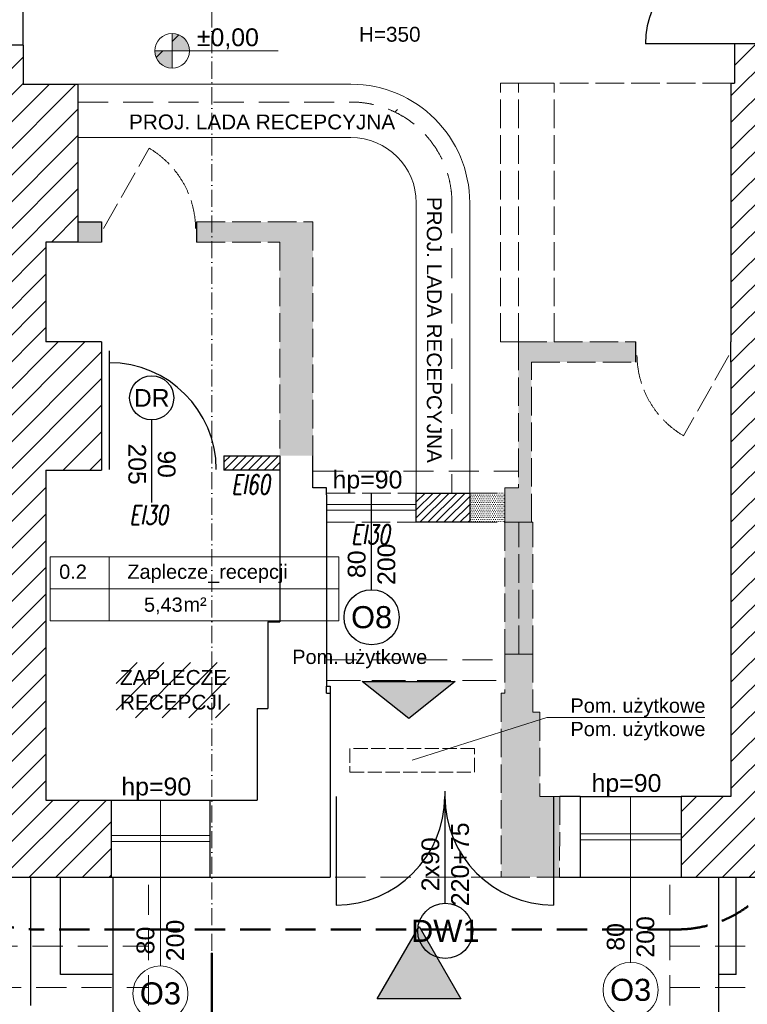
# Model space of a CAD drawing. Header units: millimetres. Extents: x 26866 to 1024070, y -428191 to 408885.
# Tile 84 of 248: x 190280 to 196407, y 353080 to 361375. Entities that reach past the tile are written whole.
import ezdxf

# ---------------------------------------------------------------- set-up
doc = ezdxf.new("R2010")
doc.units = ezdxf.units.MM
doc.header["$LTSCALE"] = 2
for name, pattern in [('ACAD_ISO02W100', [15, 12, -3]), ('ACAD_ISO10W100', [18, 12, -3, 0, -3]), ('DASHED', [19.05, 12.7, -6.35]), ('HIDDENX2', [19.05, 12.7, -6.35])]:
    doc.linetypes.add(name, pattern=pattern)
for name, color, linetype, lineweight in [('0_OPIS', 7, 'Continuous', 13), ('3DPLAN_A_OKNA', 153, 'Continuous', 5), ('3DPLAN_A_TABELKA POMIESZCZEŃ', 7, 'Continuous', 0), ('3DPLAN_A_WYSOKOŚCI OPIS', 101, 'Continuous', 5), ('3DPLAN_A_WYSOKOŚCI ZMIANA', 144, 'HIDDENX2', 5), ('A_STOL_OPIS', 55, 'Continuous', 5), ('A_TXT', 7, 'Continuous', 0), ('A_WYBURZENIA', 6, 'Continuous', 0), ('A_WYM_KOT', 161, 'Continuous', 0), ('A_ZESTAWIENIE STOLARKI', 3, 'Continuous', 15), ('AW_WYM_WEW', 9, 'Continuous', 0), ('Opisy', 7, 'Continuous', 13)]:
    doc.layers.add(name, color=color, linetype=linetype, lineweight=lineweight)
for name, color, linetype in [('3DPLAN_A_KRESKOWANIE 1', 253, 'Continuous'), ('3DPLAN_A_OPIS', 8, 'Continuous'), ('3DPLAN_A_POMIESZCZENIE NUMER', 100, 'Continuous'), ('3DPLAN_K_DZIAŁOWA', 74, 'Continuous'), ('3DPLAN_K_DZIAŁOWA NISKIE', 134, 'Continuous'), ('3DPLAN_K_NOŚNA', 7, 'Continuous'), ('3DPLAN_K_OBRYS', 243, 'Continuous'), ('3DPLAN_K_OBRYS WIDOK', 242, 'Continuous'), ('A_POMIESZCZENIE OPIS', 100, 'Continuous'), ('A_SCHODY', 6, 'Continuous')]:
    doc.layers.add(name, color=color, linetype=linetype)
doc.styles.add('ARIAL', font='arial.ttf')
doc.styles.add('J-ROMANS', font='ROMANS.SHX', dxfattribs={"width": 0.7, "oblique": 10})
doc.styles.add('TABEL1', font='txt')
pattern_1 = [(45, (-16513.7934, 8665.1845), (-3.36759605, 3.36759605), [])]
pattern_2 = [(0, (11377.6006, -5249.0212), (0.79375, 1.5875), [0, -1.5875])]

# ---------------------------------------------------------------- blocks, each defined once
blk = doc.blocks.new('tabelka dla tp')
at = {"layer": '3DPLAN_A_TABELKA POMIESZCZEŃ'}
for p, q in [((49.7, 54), (49.7, 0)), ((0, 27), (243.13, 27))]:
    blk.add_line(p, q, dxfattribs=at)
blk.add_lwpolyline([(0, 54), (243.13, 54), (243.13, 0), (0, 0)], close=True, dxfattribs=at)
at = {"layer": '3DPLAN_A_POMIESZCZENIE NUMER', "color": 7, "style": 'ARIAL'}
blk.add_attdef('NUMER', (2.23, 35.39), '', height=12, dxfattribs=at)
at = {"layer": 'A_POMIESZCZENIE OPIS', "insert": (112.2, 19.75), "char_height": 12, "width": 36.4122, "attachment_point": 1, "style": 'ARIAL'}
blk.add_mtext('{\\C7;m²}', dxfattribs=at)
at = {"layer": 'A_POMIESZCZENIE OPIS', "color": 7, "style": 'ARIAL'}
for tag, p in [('NAZWA', (51.73, 35.39)), ('POWIERZCHNIA', (51.06, 7.24))]:
    blk.add_attdef(tag, p, '', height=12, dxfattribs=at)
blk = doc.blocks.new('WEJŚCIE')
at = {"layer": '3DPLAN_A_OPIS'}
blk.add_hatch(color=256, dxfattribs=at).paths.add_polyline_path([(-35.19, -60.95), (0, 0), (35.19, -60.95)])
blk.add_lwpolyline([(35.19, -60.95), (-35.19, -60.95), (0, 0)], close=True, dxfattribs=at)
at = {"layer": '3DPLAN_A_OPIS', "style": 'ARIAL'}
for s, p in [('WEJŚCIE DO', (-95.99, -105.1)), ('BUDYNKU', (-78.72, -146.77))]:
    blk.add_text(s, height=25, dxfattribs=at).set_placement(p)
blk = doc.blocks.new('parterr')
at = {"layer": '3DPLAN_A_KRESKOWANIE 1'}
h = blk.add_hatch(dxfattribs=at)
h.set_pattern_fill('ANSI31', color=256, scale=5, style=0)
h.set_pattern_definition([(45, (28281.13, -31178.053), (-11.22532, 11.22532), [])])
h.paths.add_polyline_path([(27531.99, -28228.89), (27531.99, -28218.89), (27420.99, -28218.89), (27420.99, -28006.89), (27456.99, -28006.89), (27456.99, -27805.89), (26774.49, -27805.89), (26774.49, -27888.89), (26825.99, -27888.89), (26825.99, -27851.89), (27410.99, -27851.89), (27410.99, -28133.89), (27387.99, -28133.89), (27387.99, -28139.89), (27410.99, -28139.89), (27410.99, -28286.89), (27426.99, -28286.89), (27426.99, -28228.89)])
h.paths.add_polyline_path([(27626.99, -27863.89), (27769.99, -27863.89), (27769.99, -27805.89), (27626.99, -27805.89)])
h.paths.add_polyline_path([(27631.99, -28218.89), (27631.99, -28228.89), (27648.99, -28228.89), (27648.99, -28462.89), (27694.99, -28462.89), (27694.99, -28426.89), (27667.99, -28426.89), (27667.99, -28237.89), (27979.99, -28237.89), (27979.99, -28426.89), (27784.99, -28426.89), (27784.99, -28541.89), (27801.99, -28541.89), (27801.99, -28461.89), (27937.99, -28461.89), (27937.99, -28505.89), (28030.99, -28505.89), (28030.99, -28463.89), (28076.99, -28463.89), (28076.99, -28434.89), (28070.99, -28434.89), (28070.99, -28421.89), (28057.99, -28421.89), (28057.99, -27857.89), (28067.99, -27857.89), (28067.99, -27794.89), (28073.99, -27794.89), (28073.99, -27747.89), (28027.49, -27747.89), (28027.49, -27805.89), (27939.99, -27805.89), (27939.99, -27933.89), (27975.99, -27933.89), (27975.99, -28218.89)])
h.paths.add_polyline_path([(26774.49, -28063.89), (26774.49, -28175.39), (26826.99, -28175.39), (26826.99, -28139.89), (27297.99, -28139.89), (27297.99, -28133.89), (26825.99, -28133.89), (26825.99, -28063.89)])
h.paths.add_polyline_path([(27410.99, -28376.89), (27410.99, -28408.89), (27393.99, -28408.89), (27393.99, -28418.89), (26826.99, -28418.89), (26826.99, -28350.39), (26774.49, -28350.39), (26774.49, -28429.89), (26562.49, -28429.89), (26562.49, -28493.89), (26595.99, -28493.89), (26595.99, -28452.89), (26776.99, -28452.89), (26776.99, -28490.89), (26826.99, -28490.89), (26826.99, -28455.89), (27384.07, -28455.81), (27401.99, -28455.81), (27401.99, -28523.89), (27426.99, -28523.89), (27426.99, -28487.14), (27424.99, -28487.22), (27425.07, -28485.14), (27426.99, -28485.06), (27426.99, -28479.56), (27425.4, -28479.56), (27425.96, -28479.93), (27424.99, -28479.56), (27424.99, -28411.76), (27426.99, -28411.76), (27426.99, -28411.3), (27424.99, -28411.38), (27425.07, -28409.3), (27426.99, -28409.22), (27426.99, -28376.89)])
h.paths.add_polyline_path([(27341.99, -28709.89), (26826.99, -28709.89), (26826.99, -28670.89), (26776.99, -28670.89), (26776.99, -28709.89), (26595.99, -28709.89), (26595.99, -28673.89), (26562.49, -28673.89), (26562.49, -28763.89), (26781.49, -28763.89), (26781.49, -28800.89), (26837.99, -28800.89), (26837.99, -28746.89), (27391.99, -28746.89), (27391.99, -28790.89), (27411.49, -28790.89), (27399.25, -28679.89), (27341.99, -28679.89)])
h.paths.add_polyline_path([(26781.49, -29070.89), (26781.49, -29384.89), (27480.84, -29384.89), (27480.84, -29301.89), (27411.84, -29301.89), (27411.84, -28913.89), (27510.99, -28913.89), (27510.99, -28896.89), (27411.99, -28896.89), (27411.99, -28889.89), (27391.99, -28889.89), (27391.99, -29317.89), (26837.99, -29317.89), (26837.99, -29070.89)])
h.paths.add_polyline_path([(27653.84, -29384.89), (27783.84, -29384.89), (27783.84, -29301.89), (27725.84, -29301.89), (27725.84, -28870.89), (27709.99, -28870.89), (27709.99, -28896.89), (27609.99, -28896.89), (27609.99, -28913.89), (27709.84, -28913.89), (27709.84, -29301.89), (27653.84, -29301.89)])
h.paths.add_polyline_path([(28104.99, -29384.89), (28104.99, -29319.89), (28049.99, -29319.89), (28049.99, -29041.89), (28096.99, -29041.89), (28096.99, -28933.89), (28049.99, -28933.89), (28049.99, -28849.89), (28076.99, -28849.89), (28076.99, -28716.89), (28030.99, -28716.89), (28030.99, -28683.89), (27937.99, -28683.89), (27937.99, -28715.89), (27801.99, -28715.89), (27801.99, -28691.89), (27784.99, -28691.89), (27784.99, -28715.89), (27685.99, -28715.89), (27685.99, -28746.89), (27709.99, -28746.89), (27709.99, -28772.89), (27725.84, -28772.89), (27725.84, -28731.89), (27994.84, -28731.89), (27994.84, -28790.89), (27952.84, -28790.89), (27952.84, -28922.89), (27994.84, -28922.89), (27994.84, -29301.89), (27956.84, -29301.89), (27956.84, -29384.89)])
h.paths.add_polyline_path([(28444.97, -27794.89), (28444.97, -27747.89), (28199.99, -27747.89), (28199.99, -27794.89)])
h.paths.add_polyline_path([(28921.99, -28467.89), (29077.99, -28467.89), (29077.99, -28435.89), (28960.99, -28435.89), (28960.99, -27867.89), (29010.99, -27867.89), (29010.99, -27805.89), (28878.99, -27805.89), (28878.99, -27866.89), (28932.99, -27866.89), (28932.99, -28435.89), (28921.99, -28435.89)])
h.paths.add_polyline_path([(29185.99, -27867.89), (29308.99, -27867.89), (29308.99, -27805.89), (29185.99, -27805.89)])
h.paths.add_polyline_path([(29483.99, -27867.89), (29607.99, -27867.89), (29607.99, -27805.89), (29483.99, -27805.89)])
h.paths.add_polyline_path([(29782.99, -27867.89), (29903.99, -27867.89), (29903.99, -27805.89), (29782.99, -27805.89)])
h.paths.add_polyline_path([(30078.99, -27867.89), (30205.99, -27867.89), (30205.99, -27805.89), (30078.99, -27805.89)])
h.paths.add_polyline_path([(29866.99, -28490.89), (29866.99, -28439.89), (30420.99, -28439.89), (30420.99, -28504.89), (30467.99, -28504.89), (30467.99, -28441.89), (30494.99, -28441.89), (30494.99, -28420.89), (30467.99, -28420.89), (30467.99, -27862.89), (30500.99, -27862.89), (30500.99, -27805.89), (30380.99, -27805.89), (30380.99, -27867.89), (30454.99, -27867.89), (30454.99, -28420.89), (29450.99, -28420.89), (29450.99, -28435.89), (29331.99, -28435.89), (29331.99, -28420.89), (29227.99, -28420.89), (29227.99, -28435.89), (29207.99, -28435.89), (29207.99, -28467.89), (29230.99, -28467.89), (29230.99, -28496.89), (29276.99, -28496.89), (29276.99, -28467.89), (29827.99, -28467.89), (29827.99, -28490.89)])
h.paths.add_polyline_path([(30792.99, -27805.89), (30675.99, -27805.89), (30675.99, -27862.89), (30792.99, -27862.89)])
h.paths.add_polyline_path([(31618.99, -27862.89), (31618.99, -27970.89), (31677.49, -27970.89), (31677.49, -27805.89), (30967.99, -27805.89), (30967.99, -27862.89)])
h.paths.add_polyline_path([(30691.99, -28522.89), (30691.99, -28438.89), (31026.99, -28438.89), (31026.99, -28712.89), (30892.99, -28712.89), (30892.99, -28746.89), (31014.99, -28746.89), (31014.99, -28802.89), (31047.99, -28802.89), (31047.99, -28747.89), (31069.99, -28747.89), (31069.99, -28744.89), (31443.99, -28744.89), (31443.99, -28715.89), (31348.99, -28715.89), (31348.99, -28647.89), (31324.99, -28647.89), (31324.99, -28715.89), (31097.99, -28715.89), (31097.99, -28691.89), (31056.99, -28691.89), (31056.99, -28450.89), (31068.99, -28450.89), (31068.99, -28440.89), (31324.99, -28440.89), (31324.99, -28557.89), (31348.99, -28557.89), (31348.99, -28439.89), (31623.99, -28439.89), (31623.99, -28481.89), (31677.49, -28481.89), (31677.49, -28090.89), (31618.99, -28090.89), (31618.99, -28420.89), (30614.99, -28420.89), (30614.99, -28441.89), (30671.99, -28441.89), (30671.99, -28522.89)])
h.paths.add_polyline_path([(31677.49, -28782.89), (31677.49, -28681.89), (31623.99, -28681.89), (31623.99, -28715.89), (31533.99, -28715.89), (31533.99, -28744.89), (31623.99, -28744.89), (31623.99, -28782.89)])
h.paths.add_polyline_path([(31290.99, -29384.89), (31677.49, -29384.89), (31677.49, -29121.89), (31623.99, -29121.89), (31623.99, -29308.89), (31290.99, -29308.89)])
h.paths.add_polyline_path([(31115.99, -29308.89), (31047.99, -29308.89), (31047.99, -29148.89), (31014.99, -29148.89), (31014.99, -29308.89), (30977.99, -29308.89), (30977.99, -29384.89), (31115.99, -29384.89)])
h.paths.add_polyline_path([(30671.99, -28642.89), (30671.99, -28710.89), (30658.99, -28710.89), (30658.99, -28746.89), (30736.99, -28746.89), (30736.99, -29058.89), (30726.99, -29058.89), (30726.99, -29069.89), (30736.99, -29069.89), (30736.99, -29306.89), (30689.99, -29306.89), (30689.99, -29384.89), (30802.99, -29384.89), (30802.99, -29308.89), (30767.99, -29308.89), (30767.99, -28746.89), (30772.99, -28746.89), (30772.99, -28712.89), (30691.99, -28712.89), (30691.99, -28642.89)])
h.paths.add_polyline_path([(29827.99, -28640.89), (29827.99, -28721.89), (29417.99, -28721.89), (29417.99, -28756.89), (29765.99, -28756.89), (29765.99, -28833.89), (29935.99, -28833.89), (29935.99, -28756.89), (30425.99, -28756.89), (30425.99, -29306.89), (30383.99, -29306.89), (30383.99, -29384.89), (30514.99, -29384.89), (30514.99, -29306.89), (30441.99, -29306.89), (30441.99, -29069.89), (30636.99, -29069.89), (30636.99, -29058.89), (30441.99, -29058.89), (30441.99, -28772.89), (30466.99, -28772.89), (30466.99, -28746.89), (30568.99, -28746.89), (30568.99, -28710.89), (30467.99, -28710.89), (30467.99, -28677.89), (30420.99, -28677.89), (30420.99, -28720.89), (29866.99, -28720.89), (29866.99, -28640.89)])
h.paths.add_polyline_path([(30087.99, -29306.89), (30087.99, -29384.89), (30208.99, -29384.89), (30208.99, -29306.89)])
h.paths.add_polyline_path([(29912.99, -29306.89), (29891.99, -29306.89), (29891.99, -28974.89), (29421.99, -28974.89), (29421.99, -28984.89), (29884.99, -28984.89), (29884.99, -29310.89), (29777.99, -29310.89), (29777.99, -29384.89), (29912.99, -29384.89)])
h.paths.add_polyline_path([(29487.99, -29310.89), (29487.99, -29384.89), (29602.99, -29384.89), (29602.99, -29310.89)])
h.paths.add_polyline_path([(29341.99, -28974.89), (29262.99, -28974.89), (29262.99, -28756.89), (29297.99, -28756.89), (29297.99, -28721.89), (29276.99, -28721.89), (29276.99, -28667.89), (29228.99, -28667.89), (29228.99, -28721.89), (28922.99, -28721.89), (28922.99, -28754.89), (28935.99, -28754.89), (28935.99, -28884.89), (28953.99, -28884.89), (28953.99, -28754.89), (29226.99, -28754.89), (29226.99, -29323.89), (29186.99, -29323.89), (29186.99, -29384.89), (29312.99, -29384.89), (29312.99, -29310.89), (29262.99, -29310.89), (29262.99, -28984.89), (29341.99, -28984.89)])
h.paths.add_polyline_path([(29011.99, -29323.89), (28953.99, -29323.89), (28953.99, -28979.89), (28935.99, -28979.89), (28935.99, -29320.89), (28895.99, -29320.89), (28895.99, -29384.89), (29011.99, -29384.89)])
h.paths.add_polyline_path([(28832.99, -28721.89), (28810.99, -28721.89), (28810.99, -28684.89), (28793.99, -28684.89), (28793.99, -28721.89), (28683.99, -28721.89), (28683.99, -28682.89), (28629.99, -28682.89), (28629.99, -28715.89), (28626.99, -28715.89), (28626.99, -29316.89), (28584.99, -29316.89), (28584.99, -29384.89), (28720.99, -29384.89), (28720.99, -29320.89), (28668.99, -29320.89), (28668.99, -29039.89), (28722.99, -29039.89), (28722.99, -28875.89), (28664.99, -28875.89), (28664.99, -28769.89), (28673.99, -28769.89), (28673.99, -28754.89), (28832.99, -28754.89)])
h.paths.add_polyline_path([(28933.48, -28618.58), (28933.48, -28620.89), (28989.51, -28620.89), (28989.51, -28618.58)])
h.paths.add_polyline_path([(28048.62, -28542.17), (28104.65, -28542.17), (28104.65, -28567.43), (28048.62, -28567.43)])
h.paths.add_polyline_path([(28312.29, -28322.99), (28368.17, -28322.99), (28368.17, -28348.05), (28312.29, -28348.05)])
h.paths.add_polyline_path([(28488.09, -28322.99), (28543.96, -28322.99), (28543.96, -28348.05), (28488.09, -28348.05)])
edge = h.paths.add_edge_path()
edge.add_arc((28306.99, -28816.89), 85, 62.65448, 71.78542, ccw=False)
edge.add_line((28346.03, -28741.39), (28346.03, -28736.15))
edge.add_line((28346.03, -28736.15), (28333.55, -28736.15))
h.paths.add_polyline_path([(28109.35, -29204.1), (28204.56, -29204.1), (28204.56, -29250.57), (28109.35, -29250.57)])
h.paths.add_polyline_path([(28138.56, -28107.38), (28196.54, -28107.38), (28196.54, -28140.41), (28138.56, -28140.41)])
h.paths.add_polyline_path([(28531.91, -27858.83), (28585.67, -27858.83), (28585.67, -27891.86), (28531.91, -27891.86)])
h.paths.add_polyline_path([(28514.88, -27899.85, 1), (28514.88, -27870.73, 1)])
h.paths.add_polyline_path([(28121.53, -28148.39, 1), (28121.53, -28119.27, 1)])
edge = h.paths.add_edge_path()
edge.add_line((28141.81, -28688.78), (28156.37, -28688.78))
edge.add_line((28156.37, -28688.78), (28156.37, -28674.22))
edge.add_arc((28156.37, -28688.78), 14.56, 90, 180)
edge = h.paths.add_edge_path()
edge.add_line((28156.37, -28688.78), (28156.37, -28703.34))
edge.add_arc((28156.37, -28688.78), 14.56, 270, 360)
edge.add_line((28170.93, -28688.78), (28156.37, -28688.78))
h.paths.add_polyline_path([(28156.37, -28703.34, 1), (28156.37, -28674.22, 1)])
h.paths.add_polyline_path([(28624.31, -27926.26), (28623.54, -27925.49), (28623.66, -27865.14), (28624.44, -27864.37), (28624.44, -27926.21)], is_closed=False)
h.paths.add_polyline_path([(28252.2, -28179.89), (28327.2, -28179.89), (28327.2, -28198.64, -0.427145), (28270.95, -28254.89), (28252.2, -28254.89)])
h.paths.add_polyline_path([(28424.2, -28361.39, -0.414214), (28419.2, -28366.39), (28413.2, -28366.39, -0.414214), (28389.2, -28342.39), (28389.2, -28330.39, -0.414214), (28413.2, -28306.39), (28419.2, -28306.39, -0.414214), (28424.2, -28311.39)])
h.paths.add_polyline_path([(28638.99, -27932.35), (28638.99, -27864.55), (28640.57, -27864.55), (28640.01, -27864.17, -0.310329), (28639.69, -27863.71), (28639.69, -27861.28, -0.216272), (28639.86, -27860.9), (28640.6, -27860.18, 0.840818), (28640.49, -27859.35, -0.414214), (28640.99, -27859.85), (28640.99, -27932.35)])
h.paths.add_polyline_path([(28638.79, -27863.15), (28638.26, -27863.79), (28637.79, -27863.79), (28637.79, -27893.79, -0.760764), (28636.89, -27897.04), (28634.34, -27897.04), (28634.34, -27925.49), (28634.06, -27925.58), (28633.76, -27925.89), (28633.56, -27926.31), (28634.04, -27926.31, -0.130781), (28633.44, -27927.41, -2.336993), (28633.44, -27924.37), (28633.44, -27899.24), (28632.99, -27899.24), (28632.99, -27897.64), (28632.59, -27897.54), (28632.59, -27893.04), (28632.99, -27892.94), (28632.99, -27891.34), (28633.44, -27891.34), (28633.56, -27871.11), (28633.44, -27867.41, -2.336993), (28633.56, -27864.31), (28634.34, -27865.09), (28634.34, -27893.54), (28635.99, -27893.54), (28635.99, -27863.79), (28635.51, -27863.79), (28634.99, -27863.15), (28634.99, -27856.99), (28638.79, -27856.99)])
h.paths.add_polyline_path([(28630.61, -27891.54), (28631.16, -27891.69), (28631.16, -27897.69, -0.414214), (28631.01, -27897.84), (28627.61, -27897.84, -0.414214), (28627.46, -27897.59), (28627.61, -27891.54), (28628.01, -27891.54), (28628.01, -27884.37, -1), (28630.61, -27884.37)])
h.paths.add_polyline_path([(28624.44, -27885.99), (28628.01, -27886.14), (28624.44, -27886.14)], is_closed=False)
h.paths.add_polyline_path([(28631.96, -27893.59), (28632.31, -27893.76), (28632.54, -27893.76), (28632.54, -27896.82), (28632.31, -27896.99), (28631.96, -27896.99), (28631.91, -27897.44), (28631.96, -27893.19)])
h.paths.add_polyline_path([(28624.44, -27904.44), (28633.44, -27904.59), (28624.44, -27904.59)], is_closed=False)
h.paths.add_polyline_path([(28625.19, -27886.14), (28625.19, -27891.34), (28625.64, -27891.34), (28625.64, -27892.94), (28626.04, -27893.04), (28626.04, -27893.59), (28626.66, -27893.59), (28626.71, -27893.14), (28626.66, -27897.39), (28626.66, -27896.99), (28626.04, -27896.99), (28626.04, -27897.54), (28625.64, -27897.64), (28625.64, -27899.24), (28625.19, -27899.24), (28625.04, -27904.44), (28625.04, -27886.14)], is_closed=False)
h.paths.add_polyline_path([(28640.91, -27856.97), (28622.99, -27856.89), (28640.99, -27856.89)], is_closed=False)
h.paths.add_polyline_path([(28619.99, -28325.89), (28619.99, -28323.45), (28618.52, -28323.45), (28584.99, -28382.67, -0.262592), (28550.72, -28323.45), (28549.99, -28323.45), (28549.99, -28325.89), (28512.99, -28325.89), (28512.99, -28240.89), (28492.4, -28240.89), (28491.79, -28249.17, -0.11869), (28489.72, -28256.75), (28483.38, -28267.01, -0.177707), (28479.15, -28270.09), (28472.86, -28270.09, -0.177707), (28468.58, -28266.95), (28462.28, -28256.75, -0.11869), (28460.21, -28249.17), (28459.6, -28240.89), (28487.99, -28240.89), (28487.99, -28181.89), (28633.99, -28181.89), (28633.99, -28325.89)])
h.paths.add_polyline_path([(28442.49, -28424.89), (28442.49, -28418.89, -0.414214), (28466.49, -28394.89), (28478.49, -28394.89, -0.414214), (28502.49, -28418.89), (28502.49, -28424.89, -0.414214), (28497.49, -28429.89), (28447.49, -28429.89, -0.414214)])
h.paths.add_polyline_path([(28265.75, -28187.22, 1), (28256.37, -28187.22, 1)], flags=16)
h.paths.add_polyline_path([(28416.2, -28357.26, -0.453948), (28410.53, -28362.21, -0.375565), (28393.2, -28342.39), (28393.2, -28330.39, -0.375565), (28410.53, -28310.57, -0.453948), (28416.2, -28315.52)], flags=16)
h.paths.add_polyline_path([(28638.38, -27861.79, 1), (28635.4, -27861.79, 1)], flags=16)
h.paths.add_polyline_path([(28637.96, -27861.79, 1), (28635.81, -27861.79, 1)], flags=0)
h.paths.add_polyline_path([(28633.92, -27866.7, -0.08131), (28633.44, -27867.41), (28633.44, -27865.89), (28634.21, -27865.89), (28634.31, -27866.31)], flags=16)
h.paths.add_polyline_path([(28633.44, -27865.89), (28633.44, -27867.01), (28634.21, -27866.24), (28634.09, -27865.89)], flags=0)
h.paths.add_polyline_path([(28633.44, -27867.01), (28633.56, -27867.28, 0.08131), (28633.92, -27866.7), (28633.56, -27867.06)], is_closed=False, flags=16)
h.paths.add_polyline_path([(28633.56, -27897.52), (28633.64, -27893.19), (28633.64, -27897.39)], is_closed=False, flags=16)
h.paths.add_polyline_path([(28633.64, -27897.39), (28633.56, -27893.06), (28633.56, -27897.52)], is_closed=False, flags=16)
h.paths.add_polyline_path([(28628.01, -27884.37), (28630.61, -27884.37, -1)], flags=16)
h.paths.add_polyline_path([(28557.29, -28240.02), (28560.01, -28203.37), (28592.81, -28203.37), (28595.52, -28240.02, -0.414214), (28578.66, -28256.89), (28574.16, -28256.89, -0.414214)], flags=16)
h.paths.add_polyline_path([(28570.23, -28211.92), (28582.58, -28211.92, -0.392745), (28588.19, -28217.12), (28589.9, -28240.21, -0.409357), (28578.66, -28251.27), (28574.16, -28251.27, -0.409357), (28562.92, -28240.21), (28564.62, -28217.12, -0.392745)], flags=0)
h.paths.add_polyline_path([(28465.69, -28254.65, -0.504303), (28469.83, -28249.44), (28482.18, -28249.44, -0.504303), (28486.32, -28254.65), (28480.02, -28264.85, -0.195658), (28478.25, -28266.09), (28473.75, -28266.09, -0.195658), (28471.98, -28264.85)], flags=16)
h.paths.add_polyline_path([(28451.62, -28421.89, -0.453948), (28446.66, -28416.22, -0.375565), (28466.49, -28398.89), (28478.49, -28398.89, -0.375565), (28498.31, -28416.22, -0.453948), (28493.35, -28421.89)], flags=16)
at = {"layer": '3DPLAN_A_OPIS', "lineweight": 0, "transparency": 33554687}
h = blk.add_hatch(dxfattribs=at)
h.set_pattern_fill('ANSI31', color=1, scale=1.5)
h.set_pattern_definition(pattern_1)
h.paths.add_polyline_path([(28199.99, -29029.93), (28199.99, -29041.93), (28246.99, -29041.93), (28246.99, -29029.93), (28199.99, -29029.93)], is_closed=False)
h = blk.add_hatch(dxfattribs=at)
h.set_pattern_fill('ANSI31', color=1, scale=1.5)
h.set_pattern_definition(pattern_1)
h.paths.add_polyline_path([(28406.99, -29085.89), (28406.99, -29061.28), (28361.99, -29061.28), (28361.99, -29085.89), (28406.99, -29085.89)], is_closed=False)
at = {"layer": '3DPLAN_A_OPIS', "lineweight": 30}
h = blk.add_hatch(color=1, dxfattribs=at)
h.dxf.hatch_style = 1
h.paths.add_polyline_path([(28355.58, -29251.22), (28394.76, -29220.06), (28316.4, -29220.06), (28355.58, -29251.22)], is_closed=False)
at = {"layer": 'A_WYBURZENIA', "transparency": 33554687}
h = blk.add_hatch(dxfattribs=at)
h.set_pattern_fill('DOTS', color=256)
h.set_pattern_definition([(0, (11271.8423, -5249.0212), (0.79375, 1.5875), [0, -1.5875])])
h.paths.add_polyline_path([(28274.99, -28832.89), (28176.99, -28832.89), (28176.99, -28849.89), (28246.99, -28849.89), (28246.99, -29029.93), (28274.99, -29029.93), (28274.99, -28832.89)], is_closed=False)
h.paths.add_polyline_path([(28096.99, -28832.89), (28076.99, -28832.89), (28076.99, -28849.89), (28096.99, -28849.89), (28096.99, -28832.89)], is_closed=False)
h = blk.add_hatch(dxfattribs=at)
h.set_pattern_fill('DOTS', color=256)
h.set_pattern_definition(pattern_2)
h.paths.add_polyline_path([(28447.99, -29056.89), (28436.49, -29056.89), (28436.49, -29085.89), (28458.99, -29085.89), (28458.99, -29079.83), (28457.84, -29079.83), (28457.84, -29079.86), (28454.62, -29079.86), (28454.62, -29079.86), (28452.47, -29079.86), (28452.47, -29079.89), (28458.99, -29079.89), (28458.99, -28950.89), (28546.99, -28950.89), (28546.99, -28933.89), (28447.99, -28933.89), (28447.99, -29056.89)], is_closed=False)
h.paths.add_polyline_path([(28448.24, -29085.89), (28448.24, -29196.89), (28459.99, -29196.89), (28459.99, -29138.62, -0.015852), (28456.23, -29138.66, -0.010158), (28459.99, -29138.62), (28459.99, -29085.89), (28448.24, -29085.89)], is_closed=False)
h.paths.add_polyline_path([(28436.49, -29085.89), (28436.49, -29196.89), (28448.24, -29196.89), (28448.24, -29085.89), (28436.49, -29085.89)], is_closed=False)
h = blk.add_hatch(dxfattribs=at)
h.set_pattern_fill('DOTS', color=256)
h.set_pattern_definition(pattern_2)
h.paths.add_polyline_path([(28436.49, -29061.28), (28406.99, -29061.28), (28406.99, -29085.89), (28436.49, -29085.89), (28436.49, -29061.28)], is_closed=False)
h = blk.add_hatch(dxfattribs=at)
h.set_pattern_fill('DOTS', color=256)
h.set_pattern_definition(pattern_2)
h.paths.add_polyline_path([(28436.49, -29229.89), (28433.49, -29229.89), (28433.49, -29262.54), (28465.99, -29252.18), (28465.99, -29245.89), (28459.99, -29245.89), (28459.99, -29196.89), (28436.49, -29196.89), (28436.49, -29229.89)], is_closed=False)
h.paths.add_polyline_path([(28477.49, -29316.89), (28465.99, -29316.89), (28465.99, -29252.18), (28433.49, -29262.54), (28433.49, -29384.89), (28477.49, -29384.77), (28477.49, -29316.89)], is_closed=False)
h.paths.add_polyline_path([(28482.49, -29384.76), (28482.99, -29316.89), (28477.49, -29316.89), (28477.49, -29384.77), (28482.49, -29384.76)], is_closed=False)
at = {"layer": 'A_WYM_KOT'}
h = blk.add_hatch(color=256, dxfattribs=at)
h.dxf.hatch_style = 1
h.paths.add_polyline_path([(28156.37, -28688.78), (28141.81, -28688.78, 0.414214), (28156.37, -28703.34), (28156.37, -28688.78)], is_closed=False)
h.paths.add_polyline_path([(28156.37, -28688.78), (28170.93, -28688.78, 0.143872), (28168.62, -28680.91), (28156.37, -28680.91), (28156.37, -28688.78)], is_closed=False)
h.paths.add_polyline_path([(28156.37, -28674.22), (28156.37, -28680.91), (28168.62, -28680.91, 0.255137), (28156.37, -28674.22)], is_closed=False)
at = {"layer": '3DPLAN_A_OKNA'}
for p, q in [((28104.99, -29349.89), (28187.99, -29349.89)), ((28499.99, -29348.39), (28584.99, -29348.39)), ((28499.99, -29353.39), (28584.99, -29353.39)), ((28104.99, -29354.89), (28187.99, -29354.89))]:
    blk.add_line(p, q, dxfattribs=at)
blk.add_lwpolyline([(28286.49, -29075.69), (28361.99, -29075.69), (28361.99, -29070.91), (28286.49, -29070.91)], close=True, dxfattribs=at)
at = {"layer": '3DPLAN_A_OPIS', "color": 1, "lineweight": 30}
for p, q in [((28199.99, -29029.93), (28246.99, -29029.93)), ((28199.99, -29029.93), (28199.99, -29041.93)), ((28246.99, -29041.93), (28199.99, -29041.93))]:
    blk.add_line(p, q, dxfattribs=at)
blk.add_lwpolyline([(28361.99, -29061.28), (28406.99, -29061.28), (28406.99, -29085.89), (28361.99, -29085.89)], close=True, dxfattribs=at)
blk.add_lwpolyline([(28316.4, -29220.06), (28394.76, -29220.06), (28355.58, -29251.22), (28316.4, -29220.06)], dxfattribs=at)
at = {"layer": '3DPLAN_A_TABELKA POMIESZCZEŃ', "ltscale": 0.5}
for p, q in [((28358.57, -29286.41), (28471.84, -29250.32)), ((28471.84, -29250.32), (28605.1, -29250.32))]:
    blk.add_line(p, q, dxfattribs=at)
at = {"layer": '3DPLAN_A_WYSOKOŚCI ZMIANA'}
for p, q in [((28030.99, -28683.89), (28030.99, -28505.89)), ((28076.99, -28731.89), (28306.99, -28731.89)), ((28391.99, -28816.89), (28391.99, -29061.28)), ((28274.99, -29042.89), (28447.99, -29042.89)), ((28286.49, -29201.89), (28436.49, -29201.89)), ((28286.49, -29219.11), (28436.49, -29219.11)), ((28289.49, -29219.11), (28433.49, -29219.11)), ((28136.49, -29873.89), (28136.49, -29384.89)), ((28433.49, -29384.89), (28289.49, -29384.89)), ((28575.49, -29873.89), (28575.49, -29384.89)), ((26781.49, -29442.89), (28136.49, -29442.89)), ((28575.49, -29442.89), (31677.49, -29442.89)), ((26746.49, -29477.89), (28136.49, -29477.89)), ((28575.49, -29477.89), (31712.49, -29477.89))]:
    blk.add_line(p, q, dxfattribs=at)
at = {"layer": '3DPLAN_A_WYSOKOŚCI ZMIANA', "linetype": 'ByBlock', "lineweight": -2}
for p, q in [((28076.99, -28716.89), (28306.99, -28716.89)), ((28076.99, -28761.89), (28306.99, -28761.89)), ((28361.99, -29061.28), (28361.99, -28816.89)), ((28406.99, -29061.28), (28406.99, -28816.89))]:
    blk.add_line(p, q, dxfattribs=at)
for radius in [100, 55]:
    blk.add_arc((28306.99, -28816.89), radius, 0, 90, dxfattribs=at)
at = {"layer": '3DPLAN_A_WYSOKOŚCI ZMIANA'}
blk.add_arc((28306.99, -28816.89), 85, 0, 90, dxfattribs=at)
at = {"layer": '3DPLAN_K_DZIAŁOWA'}
for p, q in [((28286.49, -29223.89), (28289.49, -29223.89)), ((28289.49, -29223.89), (28289.49, -29229.89))]:
    blk.add_line(p, q, dxfattribs=at)
at = {"layer": '3DPLAN_K_DZIAŁOWA NISKIE'}
for p, q in [((28104.99, -29319.89), (28187.99, -29319.89)), ((28499.99, -29316.89), (28584.99, -29316.89))]:
    blk.add_line(p, q, dxfattribs=at)
at = {"layer": '3DPLAN_K_NOŚNA'}
for p, q in [((28030.99, -28683.89), (27937.99, -28683.89)), ((28030.99, -28683.89), (28030.99, -28716.89)), ((28629.99, -28682.89), (28629.99, -28715.89)), ((28649.99, -28682.89), (28629.99, -28682.89)), ((28030.99, -28716.89), (28076.99, -28716.89)), ((28076.99, -28716.89), (28076.99, -28849.89)), ((28626.99, -28715.89), (28626.99, -28933.89)), ((28626.99, -28715.89), (28629.99, -28715.89)), ((28076.99, -28832.89), (28096.99, -28832.89)), ((28096.99, -28832.89), (28096.99, -28849.89)), ((28176.99, -28832.89), (28176.99, -28849.89)), ((28049.99, -28849.89), (28049.99, -28933.89)), ((28076.99, -28849.89), (28049.99, -28849.89)), ((28096.99, -28933.89), (28049.99, -28933.89)), ((28096.99, -28933.89), (28096.99, -29041.89)), ((28546.99, -28950.89), (28546.99, -28933.89)), ((28626.99, -28950.89), (28626.99, -28933.89)), ((28626.99, -28950.89), (28626.99, -29316.89)), ((28246.99, -29029.93), (28246.99, -29169.89)), ((28274.99, -29056.89), (28274.99, -29029.93)), ((28049.99, -29041.89), (28096.99, -29041.89)), ((28049.99, -29041.89), (28049.99, -29319.89)), ((28286.49, -29056.89), (28274.99, -29056.89)), ((28286.49, -29062.89), (28286.49, -29056.89)), ((28286.49, -29062.89), (28286.49, -29223.89)), ((28236.99, -29169.89), (28246.99, -29169.89)), ((28236.99, -29169.89), (28236.99, -29242.89)), ((28286.49, -29229.89), (28286.49, -29223.89)), ((28286.49, -29229.89), (28289.49, -29229.89)), ((28227.99, -29242.89), (28236.99, -29242.89)), ((28227.99, -29242.89), (28227.99, -29319.89)), ((28049.99, -29319.89), (28104.99, -29319.89)), ((28104.99, -29319.89), (28104.99, -29384.89)), ((28187.99, -29319.89), (28187.99, -29384.89)), ((28187.99, -29319.89), (28227.99, -29319.89)), ((28499.99, -29316.89), (28482.99, -29316.89)), ((28499.99, -29316.89), (28499.99, -29384.89)), ((28584.99, -29316.89), (28584.99, -29384.89)), ((28626.99, -29316.89), (28584.99, -29316.89))]:
    blk.add_line(p, q, dxfattribs=at)
at = {"layer": '3DPLAN_K_OBRYS'}
for p, q in [((28289.49, -29229.89), (28289.49, -29384.89)), ((27956.84, -29384.89), (28104.99, -29384.89)), ((28187.99, -29384.89), (28289.49, -29384.89)), ((28482.49, -29384.76), (28499.99, -29384.89)), ((28584.99, -29384.89), (28720.99, -29384.89))]:
    blk.add_line(p, q, dxfattribs=at)
at = {"layer": '3DPLAN_K_OBRYS WIDOK'}
for p, q in [((28104.99, -29384.89), (28187.99, -29384.89)), ((28499.99, -29384.89), (28584.99, -29384.89))]:
    blk.add_line(p, q, dxfattribs=at)
at = {"layer": 'A_SCHODY'}
for p, q in [((28030.99, -28683.89), (28030.99, -28505.89)), ((28037.49, -29492.89), (28037.49, -29384.89)), ((28062.49, -29466.89), (28062.49, -29384.89)), ((28106.49, -29384.89), (28106.49, -29553.89)), ((28616.49, -29384.89), (28616.49, -29553.89)), ((28631.49, -29466.89), (28631.49, -29384.89)), ((28106.49, -29466.89), (28062.49, -29466.89)), ((28631.49, -29466.89), (28616.49, -29466.89))]:
    blk.add_line(p, q, dxfattribs=at)
at = {"layer": 'A_STOL_OPIS'}
for p, q in [((28146.49, -29459.68), (28146.49, -29319.89)), ((28542.49, -29456.68), (28542.49, -29316.89))]:
    blk.add_line(p, q, dxfattribs=at)
at = {"layer": 'A_TXT', "linetype": 'ACAD_ISO10W100', "ltscale": 0.6}
blk.add_line((28189.82, -28589.78), (28189.82, -29508.93), dxfattribs=at)
at = {"layer": 'A_TXT', "color": 1, "lineweight": 30}
for p, q in [((28629.99, -28682.89), (28554.99, -28682.89)), ((28103.5, -29041.51), (28103.5, -28941.41)), ((28139.18, -29069.14), (28139.18, -28999.7)), ((28324.36, -29142.75), (28324.36, -29061.28)), ((28294.49, -29316.89), (28294.49, -29408.39)), ((28386.42, -29406.87), (28386.42, -29312.51)), ((28477.49, -29316.89), (28477.49, -29408.39))]:
    blk.add_line(p, q, dxfattribs=at)
at = {"layer": 'A_TXT', "lineweight": 35, "ltscale": 0.2}
blk.add_line((28189.82, -29448.7), (28189.82, -29537.29), dxfattribs=at)
at = {"layer": 'A_TXT', "lineweight": 35, "ltscale": 0.2, "const_width": 2}
blk.add_lwpolyline([(28189.82, -29448.7), (28189.82, -29537.29)], dxfattribs=at)
at = {"layer": 'A_TXT', "color": 1, "lineweight": 30}
for centre, radius in [((28139.18, -28981.12), 18.58), ((28324.36, -29165.97), 23.22), ((28386.42, -29430.09), 23.22)]:
    blk.add_circle(centre, radius, dxfattribs=at)
for centre, radius, start, end in [((28629.99, -28682.89), 75, 90, 180), ((28103.5, -29041.51), 90, 0, 90), ((28294.49, -29316.89), 91.5, 270, 0), ((28477.49, -29316.89), 91.5, 180, 270)]:
    blk.add_arc(centre, radius, start, end, dxfattribs=at)
at = {"layer": 'A_WYBURZENIA', "linetype": 'ACAD_ISO02W100', "transparency": 33554687}
for p, q in [((28432.99, -28715.89), (28477.99, -28715.89)), ((28432.99, -28933.89), (28432.99, -28715.89)), ((28447.99, -28933.89), (28447.99, -28715.89)), ((28626.99, -28715.89), (28447.99, -28715.89)), ((28477.99, -28933.89), (28477.99, -28715.89)), ((28098.66, -28838.46), (28136.99, -28770.79)), ((28076.99, -28832.89), (28096.99, -28832.89)), ((28176.99, -28832.89), (28274.99, -28832.89)), ((28274.99, -28832.89), (28274.99, -29029.93)), ((28176.99, -28849.89), (28246.99, -28849.89)), ((28246.99, -28849.89), (28246.99, -29029.93)), ((28432.99, -28933.89), (28447.99, -28933.89)), ((28447.99, -28933.89), (28546.99, -28933.89)), ((28447.99, -28933.89), (28447.99, -29056.89)), ((28625.31, -28945.32), (28586.99, -29012.99)), ((28458.99, -28950.89), (28546.99, -28950.89)), ((28458.99, -29085.89), (28458.99, -28950.89)), ((28286.49, -29085.89), (28286.49, -29061.28)), ((28286.49, -29061.28), (28436.49, -29061.28)), ((28436.49, -29062.89), (28436.49, -29056.89)), ((28447.99, -29056.89), (28436.49, -29056.89)), ((28436.49, -29061.28), (28436.49, -29085.89)), ((28436.49, -29062.89), (28436.49, -29085.89)), ((28459.99, -29085.89), (28286.49, -29085.89)), ((28436.49, -29085.89), (28436.49, -29196.89)), ((28448.24, -29196.89), (28448.24, -29085.89)), ((28459.99, -29196.89), (28459.99, -29085.89)), ((28436.49, -29196.89), (28436.49, -29229.89)), ((28459.99, -29196.89), (28436.49, -29196.89)), ((28459.99, -29196.89), (28459.99, -29245.89)), ((28433.49, -29229.89), (28436.49, -29229.89)), ((28433.49, -29229.89), (28433.49, -29384.89)), ((28459.99, -29245.89), (28465.99, -29245.89)), ((28465.99, -29245.89), (28465.99, -29316.89)), ((28465.99, -29316.89), (28482.99, -29316.89)), ((28482.99, -29316.89), (28482.49, -29384.89)), ((28433.49, -29384.89), (28482.49, -29384.76))]:
    blk.add_line(p, q, dxfattribs=at)
at = {"layer": 'A_WYBURZENIA', "transparency": 33554687}
for p, q in [((28096.99, -28832.89), (28096.99, -28849.89)), ((28176.99, -28832.89), (28176.99, -28849.89)), ((28076.99, -28849.89), (28096.99, -28849.89)), ((28546.99, -28950.89), (28546.99, -28933.89))]:
    blk.add_line(p, q, dxfattribs=at)
at = {"layer": 'A_WYBURZENIA', "linetype": 'ACAD_ISO02W100', "transparency": 33554687}
for centre, start, end in [((28096.58, -28839.34), 0.63255, 59.48552), ((28627.39, -28944.44), 180.63255, 239.48552)]:
    blk.add_arc(centre, 79.57, start, end, dxfattribs=at)
at = {"layer": 'A_WYM_KOT'}
for p, q in [((28156.37, -28674.22), (28156.37, -28703.34)), ((28170.93, -28688.78), (28141.81, -28688.78)), ((28245.71, -28688.78), (28170.93, -28688.78))]:
    blk.add_line(p, q, dxfattribs=at)
blk.add_circle((28156.37, -28688.78), 14.56, dxfattribs=at)
at = {"layer": 'A_ZESTAWIENIE STOLARKI', "ltscale": 0.25}
for centre in [(28146.49, -29482.9), (28542.49, -29479.9)]:
    blk.add_circle(centre, 23.22, dxfattribs=at)
at = {"layer": 'AW_WYM_WEW', "linetype": 'ACAD_ISO02W100', "ltscale": 0.5}
blk.add_lwpolyline([(28306.05, -29296.34), (28411.09, -29296.34), (28411.09, -29276.48), (28306.05, -29276.48)], close=True, dxfattribs=at)
at = {"layer": 'Opisy', "color": 1, "linetype": 'DASHED', "lineweight": 50}
blk.add_lwpolyline([(27839.67, -28295.69), (27443.87, -28298.92, -0.416611), (27343.06, -28198.93), (27343.06, -27525.63, -0.414214), (27443.06, -27425.63), (28214.49, -27425.63, -0.414214), (28314.49, -27525.63), (28314.49, -28505.31, 0.414214), (28414.49, -28605.31), (28582.02, -28605.31, -0.414214), (28682.02, -28705.31), (28682.02, -29328.87, -0.414214), (28582.02, -29428.87), (28040.49, -29428.87, -0.414214), (27940.49, -29328.87), (27940.49, -28395.68, 0.416611)], format="xyb", close=True, dxfattribs=at)
at = {"layer": '3DPLAN_A_OPIS'}
blk.add_blockref('WEJŚCIE', (28364.32, -29426.46), dxfattribs=at)
at = {"layer": '3DPLAN_A_TABELKA POMIESZCZEŃ', "ltscale": 0.5}
ref = blk.add_blockref('tabelka dla tp', (28053.72, -29168.92), dxfattribs=at)
ref.add_attrib('NUMER', '0.2', (28061.25, -29133.54), dxfattribs={"layer": '3DPLAN_A_POMIESZCZENIE NUMER', "height": 12, "style": 'ARIAL'})
ref.add_attrib('NAZWA', 'Zaplecze_recepcji', (28118.68, -29133.54), dxfattribs={"layer": 'A_POMIESZCZENIE OPIS', "height": 12, "style": 'ARIAL'})
ref.add_attrib('POWIERZCHNIA', '   5,43', (28118.68, -29161.29), dxfattribs={"layer": 'A_POMIESZCZENIE OPIS', "height": 12, "style": 'ARIAL'})
at = {"layer": '3DPLAN_A_OPIS', "color": 1, "lineweight": 30, "style": 'ARIAL'}
for tag, p in [('WYŁĄCZONE', (29754.42, -28077.21)), ('WYŁĄCZONE', (30711.21, -28077.21)), ('Z_OPRACOWANIA', (29744.08, -28099.65)), ('Z_OPRACOWANIA', (30700.87, -28099.65)), ('WYJŚCIE_EWAKUACYJNE', (26767.33, -28550.29)), ('WYŁĄCZONE', (30110.45, -28645.4)), ('Z_OPRACOWANIA', (30100.11, -28667.83)), ('WYŁĄCZONE', (29700.82, -29118.03)), ('WYŁĄCZONE', (30110.45, -29118.03)), ('WYŁĄCZONE', (31284.49, -29118.03)), ('Z_OPRACOWANIA', (29690.48, -29140.46)), ('Z_OPRACOWANIA', (30100.11, -29140.46)), ('Z_OPRACOWANIA', (31274.15, -29140.46)), ('WYJŚCIE_EWAKUACYJNE', (28257.55, -29205.28))]:
    blk.add_attdef(tag, p, '', height=12, dxfattribs=at)
at = {"layer": '3DPLAN_A_TABELKA POMIESZCZEŃ', "ltscale": 0.5, "style": 'ARIAL'}
for tag, p in [('KURTYNA', (28491.82, -29246.32)), ('POWIETRZNA', (28491.82, -29266.04))]:
    blk.add_attdef(tag, p, '', height=12, dxfattribs=at)
at = {"layer": '3DPLAN_A_WYSOKOŚCI OPIS', "char_height": 12.5, "attachment_point": 1, "style": 'ARIAL'}
for s, insert, width in [('H=350', (28313.64, -28668.56), 59.2068), ('PROJ. LADA RECEPCYJNA', (28120.07, -28742.4), 253.9175), ('ZAPLECZE\\PRECEPCJI', (28112.47, -29210.35), 253.9175)]:
    blk.add_mtext(s, dxfattribs=dict(at, insert=insert, width=width))
at = {"layer": '3DPLAN_A_WYSOKOŚCI OPIS', "insert": (28383.37, -28811.77), "char_height": 12.5, "width": 253.9175, "attachment_point": 1, "rotation": 270, "style": 'ARIAL'}
blk.add_mtext('PROJ. LADA RECEPCYJNA', dxfattribs=at)
at = {"layer": 'A_STOL_OPIS', "ltscale": 0.2, "char_height": 15, "attachment_point": 5, "rotation": 90, "style": 'TABEL1'}
for insert in [(28542.49, -29435.2), (28146.49, -29438.2)]:
    blk.add_mtext_dynamic_manual_height_columns('\\pxqc;{\\fArial|b0|i0|c238|p34;80\\P200}', width=72.9007, gutter_width=100, heights=[0], dxfattribs=dict(at, insert=insert))
at = {"layer": 'A_TXT', "color": 1, "lineweight": 30, "attachment_point": 5, "style": 'TABEL1'}
for s, width, gutter_width, insert, char_height in [('{\\fArial|b0|i0|c238|p34;DR}', 58.3206, 80, (28139.18, -28981.12), 14.872), ('{\\fArial|b0|i0|c238|p34;O8}', 72.9007, 100, (28324.36, -29165.97), 18.59), ('{\\fArial|b0|i0|c238|p34;DW1}', 72.9007, 100, (28386.42, -29430.09), 18.59)]:
    blk.add_mtext_dynamic_manual_height_columns(s, width=width, gutter_width=gutter_width, heights=[0], dxfattribs=dict(at, insert=insert, char_height=char_height))
at = {"layer": 'A_TXT', "color": 1, "lineweight": 30, "style": 'TABEL1'}
for s, width, gutter_width, insert, char_height, attachment_point, rotation in [('\\pxqc;{\\fArial|b0|i0|c238|p34;90\\P205}', 58.3206, 80, (28159.2, -29007.75), 14.872, 1, 270), ('\\pxqc;{\\fArial|b0|i0|c238|p34;80\\P200}', 72.9007, 100, (28324.36, -29121.27), 15, 5, 90), ('\\pxqc;{\\fArial|b0|i0|c238|p34;2x90\\P220+75}', 72.9007, 100, (28386.42, -29374.03), 15, 5, 90)]:
    blk.add_mtext_dynamic_manual_height_columns(s, width=width, gutter_width=gutter_width, heights=[0], dxfattribs=dict(at, insert=insert, char_height=char_height, attachment_point=attachment_point, rotation=rotation))
at = {"layer": 'A_TXT', "color": 1, "lineweight": 30, "char_height": 16.2, "width": 31.0131, "attachment_point": 5, "style": 'J-ROMANS'}
for s, insert in [('EI60', (28222.53, -29054.08)), ('EI30', (28136.64, -29079.74)), ('EI30', (28323.48, -29096.27))]:
    blk.add_mtext(s, dxfattribs=dict(at, insert=insert))
at = {"layer": 'A_WYM_KOT', "ltscale": 0.2, "insert": (28177.15, -28669.83), "char_height": 15, "attachment_point": 1, "style": 'TABEL1'}
blk.add_mtext_dynamic_manual_height_columns('{\\fArial|b0|i0|c238|p34;%%p0,00}', width=72.9007, gutter_width=100, heights=[17.78], dxfattribs=at)
at = {"layer": 'A_ZESTAWIENIE STOLARKI', "ltscale": 0.2, "style": 'TABEL1'}
for s, insert, char_height, attachment_point in [('\\pxqc;{\\fArial|b0|i0|c238|p34;hp=90}', (28284.43, -29042.41), 15, 1), ('\\pxqc;{\\fArial|b0|i0|c238|p34;hp=90}', (28106.55, -29301.01), 15, 1), ('\\pxqc;{\\fArial|b0|i0|c238|p34;hp=90}', (28502.55, -29298.01), 15, 1), ('{\\fArial|b0|i0|c238|p34;O3}', (28146.49, -29482.9), 18.59, 5), ('{\\fArial|b0|i0|c238|p34;O3}', (28542.49, -29479.9), 18.59, 5)]:
    blk.add_mtext_dynamic_manual_height_columns(s, width=72.9007, gutter_width=100, heights=[0], dxfattribs=dict(at, insert=insert, char_height=char_height, attachment_point=attachment_point))

msp = doc.modelspace()

# ---------------------------------------------------------------- block references
at = {"layer": '0_OPIS'}
ref = msp.add_blockref('parterr', (-90000, 648000), dxfattribs=dict(at, xscale=10, yscale=10, zscale=10))
ref.add_attrib('POWIETRZNA', 'Pom. użytkowe', (194918.2, 355339.6), dxfattribs={"layer": '3DPLAN_A_TABELKA POMIESZCZEŃ', "ltscale": 0.5, "height": 120, "style": 'ARIAL'})
ref.add_attrib('KURTYNA', 'Pom. użytkowe', (194918.2, 355536.8), dxfattribs={"layer": '3DPLAN_A_TABELKA POMIESZCZEŃ', "ltscale": 0.5, "height": 120, "style": 'ARIAL'})
ref.add_attrib('WYJŚCIE_EWAKUACYJNE', 'Pom. użytkowe', (192575.5, 355947.2), dxfattribs={"layer": '3DPLAN_A_OPIS', "color": 1, "lineweight": 30, "height": 120, "style": 'ARIAL'})

doc.saveas('drawing.dxf')
